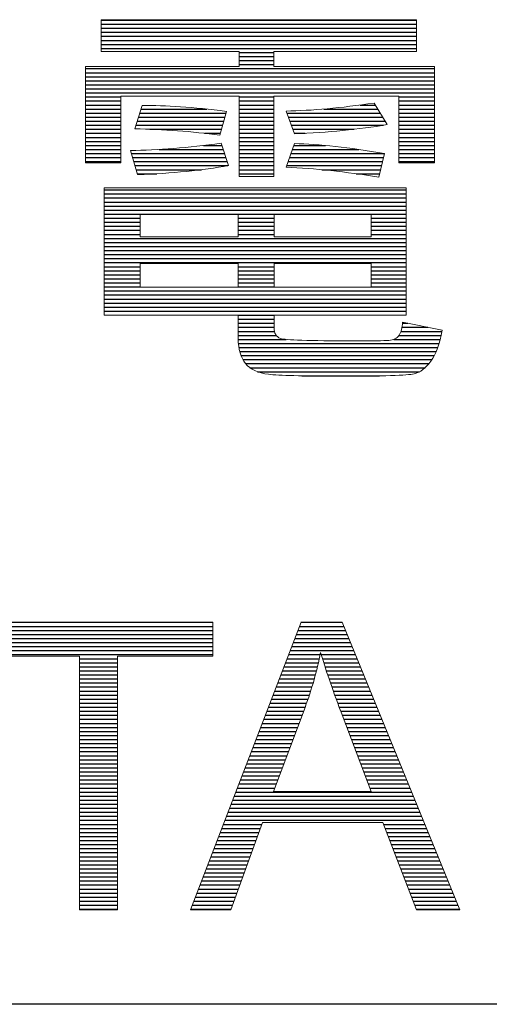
# Model space of a CAD drawing. Header units: millimetres. Extents: x 0 to 2125, y 1 to 1486.
# Tile 5 of 55: x 510 to 549, y 172 to 254. Entities that reach past the tile are written whole.
import ezdxf

# ---------------------------------------------------------------- set-up
doc = ezdxf.new("R2010")
doc.units = ezdxf.units.MM
doc.header["$LTSCALE"] = 77.505185
doc.layers.get('0').update_dxf_attribs({"linetype": 'CONTINUOUS'})
doc.layers.add('DF', color=3, linetype='CONTINUOUS')
doc.layers.add('TXT', color=7, linetype='CONTINUOUS')

# ---------------------------------------------------------------- blocks, each defined once
blk = doc.blocks.new('A$C16500')
at = {"color": 4}
for p, q in [((82.062, 18.912), (88.362, 18.912)), ((82.062, 18.831), (88.362, 18.831)), ((82.062, 18.75), (88.362, 18.75)), ((82.062, 18.669), (88.362, 18.669)), ((82.062, 18.589), (88.362, 18.589)), ((82.062, 18.508), (88.362, 18.508)), ((82.062, 18.427), (88.362, 18.427)), ((82.062, 18.346), (88.362, 18.346)), ((84.817, 18.266), (85.508, 18.266)), ((84.817, 18.185), (85.508, 18.185)), ((84.817, 18.104), (85.508, 18.104)), ((81.752, 17.943), (88.719, 17.943)), ((84.817, 18.023), (85.508, 18.023)), ((81.752, 17.862), (88.719, 17.862)), ((81.752, 17.781), (88.719, 17.781)), ((81.752, 17.7), (88.719, 17.7)), ((81.752, 17.62), (88.719, 17.62)), ((81.752, 17.539), (88.719, 17.539)), ((81.752, 17.458), (88.719, 17.458)), ((81.752, 17.377), (82.46, 17.377)), ((84.817, 17.377), (85.508, 17.377)), ((88.004, 17.377), (88.719, 17.377)), ((81.752, 17.297), (82.46, 17.297)), ((81.752, 17.216), (82.46, 17.216)), ((81.752, 17.135), (82.46, 17.135)), ((82.863, 17.135), (84.174, 17.135)), ((84.817, 17.297), (85.508, 17.297)), ((84.817, 17.216), (85.508, 17.216)), ((84.817, 17.135), (85.508, 17.135)), ((86.507, 17.135), (87.584, 17.135)), ((87.235, 17.216), (87.535, 17.216)), ((88.004, 17.297), (88.719, 17.297)), ((88.004, 17.216), (88.719, 17.216)), ((88.004, 17.135), (88.719, 17.135)), ((81.752, 17.054), (82.46, 17.054)), ((81.752, 16.974), (82.46, 16.974)), ((82.811, 16.974), (84.532, 16.974)), ((82.837, 17.054), (84.555, 17.054)), ((84.817, 17.054), (85.508, 17.054)), ((84.817, 16.974), (85.508, 16.974)), ((85.771, 17.054), (87.633, 17.054)), ((85.801, 16.974), (87.681, 16.974)), ((88.004, 17.054), (88.719, 17.054)), ((88.004, 16.974), (88.719, 16.974)), ((81.752, 16.893), (82.46, 16.893)), ((81.752, 16.812), (82.46, 16.812)), ((81.752, 16.731), (82.46, 16.731)), ((82.759, 16.812), (84.487, 16.812)), ((82.785, 16.893), (84.51, 16.893)), ((83.039, 16.731), (84.465, 16.731)), ((84.817, 16.893), (85.508, 16.893)), ((84.817, 16.812), (85.508, 16.812)), ((84.817, 16.731), (85.508, 16.731)), ((85.83, 16.893), (87.73, 16.893)), ((85.86, 16.812), (87.702, 16.812)), ((85.889, 16.731), (87.115, 16.731)), ((88.004, 16.893), (88.719, 16.893)), ((88.004, 16.812), (88.719, 16.812)), ((88.004, 16.731), (88.719, 16.731)), ((81.752, 16.651), (82.46, 16.651)), ((81.752, 16.57), (82.46, 16.57)), ((84.128, 16.651), (84.442, 16.651)), ((84.817, 16.651), (85.508, 16.651)), ((84.817, 16.57), (85.508, 16.57)), ((85.919, 16.651), (86.139, 16.651)), ((88.004, 16.651), (88.719, 16.651)), ((88.004, 16.57), (88.719, 16.57)), ((81.752, 16.489), (82.46, 16.489)), ((81.752, 16.408), (82.46, 16.408)), ((84.107, 16.408), (84.474, 16.408)), ((84.817, 16.489), (85.508, 16.489)), ((84.817, 16.408), (85.508, 16.408)), ((85.909, 16.408), (86.542, 16.408)), ((88.004, 16.489), (88.719, 16.489)), ((88.004, 16.408), (88.719, 16.408)), ((81.752, 16.328), (82.46, 16.328)), ((81.752, 16.247), (82.46, 16.247)), ((81.752, 16.166), (82.46, 16.166)), ((82.669, 16.247), (84.527, 16.247)), ((82.693, 16.166), (84.554, 16.166)), ((83.221, 16.328), (84.501, 16.328)), ((84.817, 16.328), (85.508, 16.328)), ((84.817, 16.247), (85.508, 16.247)), ((84.817, 16.166), (85.508, 16.166)), ((85.824, 16.166), (87.7, 16.166)), ((85.852, 16.247), (87.717, 16.247)), ((85.881, 16.328), (87.211, 16.328)), ((88.004, 16.328), (88.719, 16.328)), ((88.004, 16.247), (88.719, 16.247)), ((88.004, 16.166), (88.719, 16.166)), ((81.752, 16.085), (82.46, 16.085)), ((82.716, 16.085), (84.58, 16.085)), ((82.74, 16.005), (84.596, 16.005)), ((84.817, 16.085), (85.508, 16.085)), ((84.817, 16.005), (85.508, 16.005)), ((85.767, 16.005), (87.661, 16.005)), ((85.795, 16.085), (87.68, 16.085)), ((88.004, 16.085), (88.719, 16.085)), ((82.764, 15.924), (84.065, 15.924)), ((82.787, 15.843), (83.173, 15.843)), ((84.817, 15.924), (85.508, 15.924)), ((84.817, 15.843), (85.508, 15.843)), ((86.471, 15.924), (87.641, 15.924)), ((87.154, 15.843), (87.622, 15.843)), ((82.127, 15.52), (88.153, 15.52)), ((82.127, 15.439), (88.153, 15.439)), ((82.127, 15.359), (88.153, 15.359)), ((82.127, 15.278), (88.153, 15.278)), ((82.127, 15.197), (88.153, 15.197)), ((82.127, 15.116), (88.153, 15.116)), ((82.127, 15.036), (88.153, 15.036)), ((82.127, 14.955), (82.841, 14.955)), ((84.8, 14.955), (85.516, 14.955)), ((87.454, 14.955), (88.153, 14.955)), ((82.127, 14.874), (82.841, 14.874)), ((82.127, 14.793), (82.841, 14.793)), ((84.8, 14.874), (85.516, 14.874)), ((84.8, 14.793), (85.516, 14.793)), ((87.454, 14.874), (88.153, 14.874)), ((87.454, 14.793), (88.153, 14.793)), ((82.127, 14.713), (82.841, 14.713)), ((82.127, 14.632), (82.841, 14.632)), ((84.8, 14.713), (85.516, 14.713)), ((84.8, 14.632), (85.516, 14.632)), ((87.454, 14.713), (88.153, 14.713)), ((87.454, 14.632), (88.153, 14.632)), ((82.127, 14.551), (88.153, 14.551)), ((82.127, 14.47), (88.153, 14.47)), ((82.127, 14.39), (88.153, 14.39)), ((82.127, 14.309), (88.153, 14.309)), ((82.127, 14.228), (88.153, 14.228)), ((82.127, 14.147), (88.153, 14.147)), ((82.127, 14.067), (88.153, 14.067)), ((82.127, 13.986), (82.841, 13.986)), ((84.8, 13.986), (85.516, 13.986)), ((87.454, 13.986), (88.153, 13.986)), ((82.127, 13.905), (82.841, 13.905)), ((82.127, 13.824), (82.841, 13.824)), ((84.8, 13.905), (85.516, 13.905)), ((84.8, 13.824), (85.516, 13.824)), ((87.454, 13.905), (88.153, 13.905)), ((87.454, 13.824), (88.153, 13.824)), ((82.127, 13.744), (82.841, 13.744)), ((82.127, 13.663), (82.841, 13.663)), ((82.127, 13.582), (82.841, 13.582)), ((84.8, 13.744), (85.516, 13.744)), ((84.8, 13.663), (85.516, 13.663)), ((84.8, 13.582), (85.516, 13.582)), ((87.454, 13.744), (88.153, 13.744)), ((87.454, 13.663), (88.153, 13.663)), ((87.454, 13.582), (88.153, 13.582)), ((82.127, 13.501), (88.153, 13.501)), ((82.127, 13.421), (88.153, 13.421)), ((82.127, 13.34), (88.153, 13.34)), ((82.127, 13.259), (88.153, 13.259)), ((82.127, 13.178), (88.153, 13.178)), ((82.127, 13.098), (88.153, 13.098)), ((84.8, 13.017), (85.516, 13.017)), ((84.8, 12.936), (85.516, 12.936)), ((84.8, 12.855), (85.516, 12.855)), ((88.077, 12.855), (88.184, 12.855)), ((84.8, 12.775), (85.516, 12.775)), ((84.8, 12.694), (85.523, 12.694)), ((84.8, 12.613), (85.558, 12.613)), ((88.009, 12.613), (88.849, 12.613)), ((88.05, 12.694), (88.865, 12.694)), ((88.07, 12.775), (88.588, 12.775)), ((84.801, 12.532), (85.754, 12.532)), ((84.804, 12.452), (88.809, 12.452)), ((87.907, 12.532), (88.831, 12.532)), ((84.813, 12.371), (88.783, 12.371)), ((84.83, 12.29), (88.751, 12.29)), ((84.855, 12.209), (88.714, 12.209)), ((84.893, 12.129), (88.667, 12.129)), ((84.949, 12.048), (88.607, 12.048)), ((85.035, 11.967), (88.531, 11.967)), ((85.187, 11.886), (88.421, 11.886)), ((86.073, 11.806), (87.62, 11.806)), ((79.74, 6.88), (84.293, 6.88)), ((79.74, 6.799), (84.293, 6.799)), ((79.74, 6.718), (84.293, 6.718)), ((85.991, 6.718), (86.939, 6.718)), ((86.022, 6.799), (86.906, 6.799)), ((86.053, 6.88), (86.873, 6.88)), ((79.74, 6.638), (84.293, 6.638)), ((79.74, 6.557), (84.293, 6.557)), ((85.929, 6.557), (87.005, 6.557)), ((85.96, 6.638), (86.972, 6.638)), ((79.74, 6.476), (84.293, 6.476)), ((79.74, 6.395), (84.293, 6.395)), ((79.74, 6.315), (84.293, 6.315)), ((85.836, 6.315), (87.104, 6.315)), ((85.867, 6.395), (87.071, 6.395)), ((85.898, 6.476), (87.038, 6.476)), ((79.74, 6.234), (84.293, 6.234)), ((81.633, 6.153), (82.392, 6.153)), ((85.774, 6.153), (86.419, 6.153)), ((85.805, 6.234), (86.436, 6.234)), ((86.458, 6.234), (87.137, 6.234)), ((86.482, 6.153), (87.171, 6.153)), ((81.633, 6.072), (82.392, 6.072)), ((81.633, 5.992), (82.392, 5.992)), ((81.633, 5.911), (82.392, 5.911)), ((85.681, 5.911), (86.362, 5.911)), ((85.712, 5.992), (86.382, 5.992)), ((85.743, 6.072), (86.401, 6.072)), ((86.507, 6.072), (87.204, 6.072)), ((86.532, 5.992), (87.237, 5.992)), ((86.559, 5.911), (87.27, 5.911)), ((81.633, 5.83), (82.392, 5.83)), ((81.633, 5.749), (82.392, 5.749)), ((85.618, 5.749), (86.319, 5.749)), ((85.649, 5.83), (86.341, 5.83)), ((86.585, 5.83), (87.303, 5.83)), ((86.613, 5.749), (87.336, 5.749)), ((81.633, 5.669), (82.392, 5.669)), ((81.633, 5.588), (82.392, 5.588)), ((85.556, 5.588), (86.272, 5.588)), ((85.587, 5.669), (86.296, 5.669)), ((86.641, 5.669), (87.369, 5.669)), ((86.669, 5.588), (87.402, 5.588)), ((81.633, 5.507), (82.392, 5.507)), ((81.633, 5.426), (82.392, 5.426)), ((81.633, 5.346), (82.392, 5.346)), ((85.463, 5.346), (86.194, 5.346)), ((85.494, 5.426), (86.221, 5.426)), ((85.525, 5.507), (86.247, 5.507)), ((86.698, 5.507), (87.435, 5.507)), ((86.727, 5.426), (87.468, 5.426)), ((86.756, 5.346), (87.501, 5.346)), ((81.633, 5.265), (82.392, 5.265)), ((81.633, 5.184), (82.392, 5.184)), ((85.401, 5.184), (86.136, 5.184)), ((85.432, 5.265), (86.165, 5.265)), ((86.786, 5.265), (87.534, 5.265)), ((86.816, 5.184), (87.567, 5.184)), ((81.633, 5.103), (82.392, 5.103)), ((81.633, 5.023), (82.392, 5.023)), ((81.633, 4.942), (82.392, 4.942)), ((85.308, 4.942), (86.046, 4.942)), ((85.339, 5.023), (86.076, 5.023)), ((85.37, 5.103), (86.106, 5.103)), ((86.846, 5.103), (87.6, 5.103)), ((86.876, 5.023), (87.633, 5.023)), ((86.907, 4.942), (87.666, 4.942)), ((81.633, 4.861), (82.392, 4.861)), ((81.633, 4.78), (82.392, 4.78)), ((85.246, 4.78), (85.985, 4.78)), ((85.277, 4.861), (86.015, 4.861)), ((86.937, 4.861), (87.699, 4.861)), ((86.968, 4.78), (87.732, 4.78)), ((81.633, 4.7), (82.392, 4.7)), ((81.633, 4.619), (82.392, 4.619)), ((81.633, 4.538), (82.392, 4.538)), ((85.153, 4.538), (85.894, 4.538)), ((85.184, 4.619), (85.924, 4.619)), ((85.215, 4.7), (85.955, 4.7)), ((86.998, 4.7), (87.765, 4.7)), ((87.029, 4.619), (87.798, 4.619)), ((87.059, 4.538), (87.832, 4.538)), ((81.633, 4.457), (82.392, 4.457)), ((81.633, 4.377), (82.392, 4.377)), ((85.091, 4.377), (85.834, 4.377)), ((85.122, 4.457), (85.864, 4.457)), ((87.09, 4.457), (87.865, 4.457)), ((87.12, 4.377), (87.898, 4.377)), ((81.633, 4.296), (82.392, 4.296)), ((81.633, 4.215), (82.392, 4.215)), ((81.633, 4.134), (82.392, 4.134)), ((84.998, 4.134), (85.743, 4.134)), ((85.029, 4.215), (85.773, 4.215)), ((85.06, 4.296), (85.803, 4.296)), ((87.151, 4.296), (87.931, 4.296)), ((87.181, 4.215), (87.964, 4.215)), ((87.212, 4.134), (87.997, 4.134)), ((81.633, 4.054), (82.392, 4.054)), ((81.633, 3.973), (82.392, 3.973)), ((84.936, 3.973), (85.682, 3.973)), ((84.967, 4.054), (85.713, 4.054)), ((87.242, 4.054), (88.03, 4.054)), ((87.273, 3.973), (88.063, 3.973)), ((81.633, 3.892), (82.392, 3.892)), ((81.633, 3.811), (82.392, 3.811)), ((84.874, 3.811), (85.622, 3.811)), ((84.905, 3.892), (85.652, 3.892)), ((87.303, 3.892), (88.096, 3.892)), ((87.334, 3.811), (88.129, 3.811)), ((81.633, 3.731), (82.392, 3.731)), ((81.633, 3.65), (82.392, 3.65)), ((81.633, 3.569), (82.392, 3.569)), ((84.781, 3.569), (85.531, 3.569)), ((84.812, 3.65), (85.561, 3.65)), ((84.843, 3.731), (85.591, 3.731)), ((87.364, 3.731), (88.162, 3.731)), ((87.395, 3.65), (88.195, 3.65)), ((87.425, 3.569), (88.228, 3.569)), ((81.633, 3.488), (82.392, 3.488)), ((81.633, 3.408), (82.392, 3.408)), ((84.719, 3.408), (88.294, 3.408)), ((84.75, 3.488), (88.261, 3.488)), ((81.633, 3.327), (82.392, 3.327)), ((81.633, 3.246), (82.392, 3.246)), ((81.633, 3.165), (82.392, 3.165)), ((84.626, 3.165), (88.393, 3.165)), ((84.657, 3.246), (88.36, 3.246)), ((84.688, 3.327), (88.327, 3.327)), ((81.633, 3.085), (82.392, 3.085)), ((81.633, 3.004), (82.392, 3.004)), ((84.564, 3.004), (88.459, 3.004)), ((84.595, 3.085), (88.426, 3.085)), ((81.633, 2.923), (82.392, 2.923)), ((81.633, 2.842), (82.392, 2.842)), ((81.633, 2.762), (82.392, 2.762)), ((84.471, 2.762), (85.242, 2.762)), ((84.502, 2.842), (85.272, 2.842)), ((84.533, 2.923), (88.493, 2.923)), ((87.7, 2.842), (88.526, 2.842)), ((87.731, 2.762), (88.559, 2.762)), ((81.633, 2.681), (82.392, 2.681)), ((81.633, 2.6), (82.392, 2.6)), ((84.409, 2.6), (85.184, 2.6)), ((84.44, 2.681), (85.213, 2.681)), ((87.762, 2.681), (88.592, 2.681)), ((87.793, 2.6), (88.625, 2.6)), ((81.633, 2.519), (82.392, 2.519)), ((81.633, 2.439), (82.392, 2.439)), ((84.347, 2.439), (85.126, 2.439)), ((84.378, 2.519), (85.155, 2.519)), ((87.825, 2.519), (88.658, 2.519)), ((87.856, 2.439), (88.691, 2.439)), ((81.633, 2.358), (82.392, 2.358)), ((81.633, 2.277), (82.392, 2.277)), ((81.633, 2.196), (82.392, 2.196)), ((84.253, 2.196), (85.038, 2.196)), ((84.284, 2.277), (85.067, 2.277)), ((84.315, 2.358), (85.096, 2.358)), ((87.887, 2.358), (88.724, 2.358)), ((87.918, 2.277), (88.757, 2.277)), ((87.949, 2.196), (88.79, 2.196)), ((81.633, 2.116), (82.392, 2.116)), ((81.633, 2.035), (82.392, 2.035)), ((84.191, 2.035), (84.979, 2.035)), ((84.222, 2.116), (85.009, 2.116)), ((87.98, 2.116), (88.823, 2.116)), ((88.011, 2.035), (88.856, 2.035)), ((81.633, 1.954), (82.392, 1.954)), ((81.633, 1.873), (82.392, 1.873)), ((81.633, 1.793), (82.392, 1.793)), ((84.098, 1.793), (84.892, 1.793)), ((84.129, 1.873), (84.921, 1.873)), ((84.16, 1.954), (84.95, 1.954)), ((88.042, 1.954), (88.889, 1.954)), ((88.073, 1.873), (88.922, 1.873)), ((88.104, 1.793), (88.955, 1.793)), ((81.633, 1.712), (82.392, 1.712)), ((81.633, 1.631), (82.392, 1.631)), ((84.036, 1.631), (84.833, 1.631)), ((84.067, 1.712), (84.863, 1.712)), ((88.135, 1.712), (88.988, 1.712)), ((88.167, 1.631), (89.021, 1.631)), ((81.633, 1.55), (82.392, 1.55)), ((81.633, 1.47), (82.392, 1.47)), ((81.633, 1.389), (82.392, 1.389)), ((83.943, 1.389), (84.746, 1.389)), ((83.974, 1.47), (84.775, 1.47)), ((84.005, 1.55), (84.804, 1.55)), ((88.198, 1.55), (89.054, 1.55)), ((88.229, 1.47), (89.087, 1.47)), ((88.26, 1.389), (89.12, 1.389)), ((81.633, 1.308), (82.392, 1.308)), ((81.633, 1.227), (82.392, 1.227)), ((83.881, 1.227), (84.687, 1.227)), ((83.912, 1.308), (84.716, 1.308)), ((88.291, 1.308), (89.154, 1.308)), ((88.322, 1.227), (89.187, 1.227)), ((81.633, 1.147), (82.392, 1.147)), ((83.85, 1.147), (84.658, 1.147)), ((88.353, 1.147), (89.22, 1.147))]:
    blk.add_line(p, q, dxfattribs=at)
at = {"color": 4, "lineweight": 5}
for points in [[(82.062, 18.287), (82.062, 18.287), (82.062, 18.921), (82.062, 18.921)], [(82.062, 18.921), (82.062, 18.921), (88.362, 18.921), (88.362, 18.921)], [(88.362, 18.921), (88.362, 18.921), (88.362, 18.287), (88.362, 18.287)], [(84.817, 18.287), (84.817, 18.287), (82.062, 18.287), (82.062, 18.287)], [(84.817, 17.986), (84.817, 17.986), (84.817, 18.287), (84.817, 18.287)], [(88.362, 18.287), (88.362, 18.287), (85.508, 18.287), (85.508, 18.287)], [(85.508, 18.287), (85.508, 18.287), (85.508, 17.986), (85.508, 17.986)], [(81.752, 16.063), (81.752, 16.063), (81.752, 17.986), (81.752, 17.986)], [(81.752, 17.986), (81.752, 17.986), (84.817, 17.986), (84.817, 17.986)], [(85.508, 17.986), (85.508, 17.986), (88.719, 17.986), (88.719, 17.986)], [(88.719, 17.986), (88.719, 17.986), (88.719, 16.063), (88.719, 16.063)], [(84.817, 17.396), (84.817, 17.396), (82.46, 17.396), (82.46, 17.396)], [(82.46, 17.396), (82.46, 17.396), (82.46, 16.063), (82.46, 16.063)], [(84.817, 15.791), (84.817, 15.791), (84.817, 17.396), (84.817, 17.396)], [(88.004, 17.396), (88.004, 17.396), (85.508, 17.396), (85.508, 17.396)], [(85.508, 17.396), (85.508, 17.396), (85.508, 15.791), (85.508, 15.791)], [(88.004, 16.063), (88.004, 16.063), (88.004, 17.396), (88.004, 17.396)], [(82.736, 16.739), (82.736, 16.739), (82.886, 17.206), (82.886, 17.206)], [(82.886, 17.206), (83.345, 17.213), (83.904, 17.174), (84.564, 17.088)], [(85.756, 17.095), (86.268, 17.104), (86.853, 17.157), (87.511, 17.255)], [(87.511, 17.255), (87.511, 17.255), (87.772, 16.824), (87.772, 16.824)], [(84.564, 17.088), (84.564, 17.088), (84.431, 16.613), (84.431, 16.613)], [(85.923, 16.64), (85.923, 16.64), (85.756, 17.095), (85.756, 17.095)], [(84.431, 16.613), (83.872, 16.689), (83.308, 16.731), (82.736, 16.739)], [(87.772, 16.824), (87.209, 16.729), (86.591, 16.668), (85.923, 16.64)], [(82.651, 16.307), (83.198, 16.313), (83.801, 16.362), (84.459, 16.454)], [(84.459, 16.454), (84.459, 16.454), (84.606, 16.006), (84.606, 16.006)], [(85.756, 15.974), (85.756, 15.974), (85.923, 16.446), (85.923, 16.446)], [(85.923, 16.446), (86.415, 16.435), (87.015, 16.368), (87.719, 16.246)], [(82.793, 15.825), (82.793, 15.825), (82.651, 16.307), (82.651, 16.307)], [(87.719, 16.246), (87.719, 16.246), (87.605, 15.775), (87.605, 15.775)], [(82.46, 16.063), (82.46, 16.063), (81.752, 16.063), (81.752, 16.063)], [(84.606, 16.006), (84.089, 15.912), (83.484, 15.851), (82.793, 15.825)], [(87.605, 15.775), (86.944, 15.883), (86.328, 15.95), (85.756, 15.974)], [(88.719, 16.063), (88.719, 16.063), (88.004, 16.063), (88.004, 16.063)], [(85.508, 15.791), (85.508, 15.791), (84.817, 15.791), (84.817, 15.791)], [(82.127, 13.019), (82.127, 13.019), (82.127, 15.564), (82.127, 15.564)], [(82.127, 15.564), (82.127, 15.564), (88.153, 15.564), (88.153, 15.564)], [(88.153, 15.564), (88.153, 15.564), (88.153, 13.019), (88.153, 13.019)], [(84.8, 15.031), (84.8, 15.031), (82.841, 15.031), (82.841, 15.031)], [(82.841, 15.031), (82.841, 15.031), (82.841, 14.584), (82.841, 14.584)], [(84.8, 14.584), (84.8, 14.584), (84.8, 15.031), (84.8, 15.031)], [(87.454, 15.031), (87.454, 15.031), (85.516, 15.031), (85.516, 15.031)], [(85.516, 15.031), (85.516, 15.031), (85.516, 14.584), (85.516, 14.584)], [(87.454, 14.584), (87.454, 14.584), (87.454, 15.031), (87.454, 15.031)], [(82.841, 14.584), (82.841, 14.584), (84.8, 14.584), (84.8, 14.584)], [(85.516, 14.584), (85.516, 14.584), (87.454, 14.584), (87.454, 14.584)], [(84.8, 14.052), (84.8, 14.052), (82.841, 14.052), (82.841, 14.052)], [(82.841, 14.052), (82.841, 14.052), (82.841, 13.576), (82.841, 13.576)], [(84.8, 13.576), (84.8, 13.576), (84.8, 14.052), (84.8, 14.052)], [(87.454, 14.052), (87.454, 14.052), (85.516, 14.052), (85.516, 14.052)], [(85.516, 14.052), (85.516, 14.052), (85.516, 13.576), (85.516, 13.576)], [(87.454, 13.576), (87.454, 13.576), (87.454, 14.052), (87.454, 14.052)], [(82.841, 13.576), (82.841, 13.576), (84.8, 13.576), (84.8, 13.576)], [(85.516, 13.576), (85.516, 13.576), (87.454, 13.576), (87.454, 13.576)], [(84.8, 13.019), (84.8, 13.019), (82.127, 13.019), (82.127, 13.019)], [(84.8, 12.552), (84.8, 12.552), (84.8, 13.019), (84.8, 13.019)], [(88.153, 13.019), (88.153, 13.019), (85.516, 13.019), (85.516, 13.019)], [(85.516, 13.019), (85.516, 13.019), (85.516, 12.767), (85.516, 12.767)], [(88.012, 12.617), (88.055, 12.682), (88.077, 12.768), (88.077, 12.877)], [(88.077, 12.877), (88.077, 12.877), (88.869, 12.718), (88.869, 12.718)], [(85.516, 12.767), (85.516, 12.653), (85.559, 12.581), (85.644, 12.551)], [(87.807, 12.512), (87.9, 12.517), (87.969, 12.552), (88.012, 12.617)], [(88.869, 12.718), (88.823, 12.448), (88.749, 12.241), (88.646, 12.098)], [(84.947, 12.05), (84.849, 12.168), (84.8, 12.336), (84.8, 12.552)], [(85.404, 11.836), (85.197, 11.861), (85.045, 11.932), (84.947, 12.05)], [(88.646, 12.098), (88.543, 11.957), (88.431, 11.871), (88.309, 11.843)], [(79.74, 6.882), (79.74, 6.882), (84.293, 6.882), (84.293, 6.882)], [(83.846, 1.137), (83.846, 1.137), (86.054, 6.882), (86.054, 6.882)], [(84.293, 6.882), (84.293, 6.882), (84.293, 6.204), (84.293, 6.204)], [(86.054, 6.882), (86.054, 6.882), (86.872, 6.882), (86.872, 6.882)], [(86.872, 6.882), (86.872, 6.882), (89.224, 1.137), (89.224, 1.137)], [(81.633, 6.204), (81.633, 6.204), (79.74, 6.204), (79.74, 6.204)], [(81.633, 1.137), (81.633, 1.137), (81.633, 6.204), (81.633, 6.204)], [(84.293, 6.204), (84.293, 6.204), (82.392, 6.204), (82.392, 6.204)], [(82.392, 6.204), (82.392, 6.204), (82.392, 1.137), (82.392, 1.137)], [(86.445, 6.279), (86.372, 5.909), (86.269, 5.544), (86.135, 5.18)], [(86.852, 5.087), (86.67, 5.57), (86.534, 5.967), (86.445, 6.279)], [(86.135, 5.18), (86.135, 5.18), (85.504, 3.496), (85.504, 3.496)], [(87.453, 3.496), (87.453, 3.496), (86.852, 5.087), (86.852, 5.087)], [(85.504, 3.496), (85.504, 3.496), (87.453, 3.496), (87.453, 3.496)], [(85.284, 2.877), (85.284, 2.877), (84.654, 1.137), (84.654, 1.137)], [(87.687, 2.877), (87.687, 2.877), (85.284, 2.877), (85.284, 2.877)], [(88.357, 1.137), (88.357, 1.137), (87.687, 2.877), (87.687, 2.877)], [(82.392, 1.137), (82.392, 1.137), (81.633, 1.137), (81.633, 1.137)], [(84.654, 1.137), (84.654, 1.137), (83.846, 1.137), (83.846, 1.137)], [(89.224, 1.137), (89.224, 1.137), (88.357, 1.137), (88.357, 1.137)]]:
    blk.add_open_spline(points, degree=3, dxfattribs=at)
for points, knots in [([(85.644, 12.551), (85.73, 12.519), (86.214, 12.503), (87.098, 12.503), (87.098, 12.503), (87.476, 12.503), (87.712, 12.506), (87.807, 12.512)], [0.7368421, 0.7368421, 0.7368421, 0.7368421, 0.7894737, 0.7894737, 0.7894737, 0.7894737, 0.8421053, 0.8421053, 0.8421053, 0.8421053]), ([(88.309, 11.843), (88.187, 11.814), (87.686, 11.8), (86.809, 11.8), (86.809, 11.8), (86.079, 11.8), (85.612, 11.812), (85.404, 11.836)], [0.1052632, 0.1052632, 0.1052632, 0.1052632, 0.1578947, 0.1578947, 0.1578947, 0.1578947, 0.2105263, 0.2105263, 0.2105263, 0.2105263])]:
    blk.add_open_spline(points, degree=3, knots=knots, dxfattribs=at)

msp = doc.modelspace()

# ---------------------------------------------------------------- linework, layer by layer
at = {"layer": 'DF'}
msp.add_line((1012.5, 172.14416), (37.5, 172.14416), dxfattribs=at)

# ---------------------------------------------------------------- block references
at = {"layer": 'TXT', "xscale": 4.152168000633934, "yscale": 4.152168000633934, "zscale": 4.152168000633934}
msp.add_blockref('A$C16500', (176.13277, 175.27149), dxfattribs=at)

doc.saveas('drawing.dxf')
